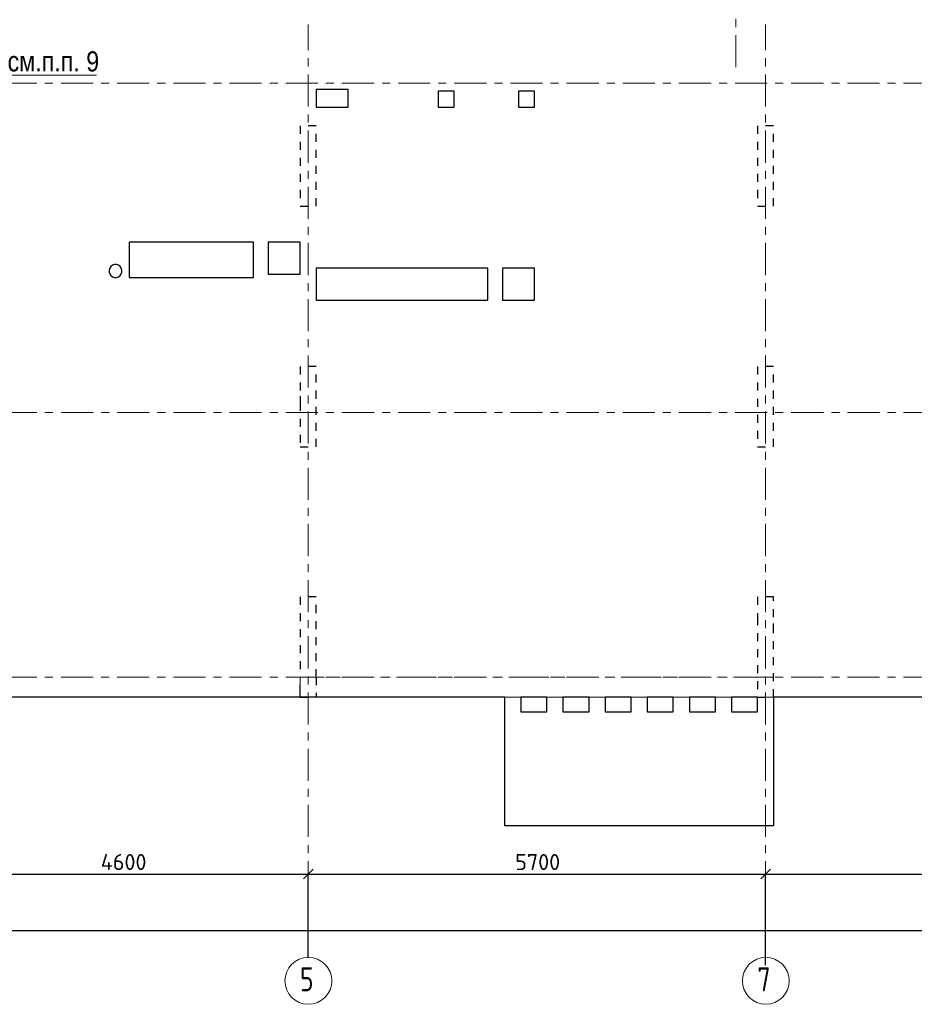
# Model space of a CAD drawing. Header units: metres. Extents: x -38 to 93, y -15 to 21.
# Tile 11 of 195: x 10 to 21, y -4 to 8. Entities that reach past the tile are written whole.
import ezdxf

# ---------------------------------------------------------------- set-up
doc = ezdxf.new("R2010")
doc.units = ezdxf.units.M
doc.header["$PDMODE"] = 65
for name, pattern in [('______11', [0.5, 0.4, -0.05, 0, -0.05]), ('______2', [0.0405, 0.03, -0.0105]), ('______3', [0.5, 0.4, -0.1]), ('______5', [1.1, 0.8, -0.1, 0.1, -0.1])]:
    doc.linetypes.add(name, pattern=pattern)
for name, color, linetype, lineweight in [('XR$2$Осевая линия (1)', 7, '______5', 13), ('XR$2$Размерная линия (1)', 7, 'Continuous', 13), ('XR$4$Балка (1)', 7, '______3', 13), ('XR$4$Общий слой (1)_1', 7, 'Continuous', 13), ('XR$4$Перекрытие (1)', 7, 'Continuous', 35), ('XR$4$Фундамент (1)_1', 7, 'Continuous', 35)]:
    doc.layers.add(name, color=color, linetype=linetype, lineweight=lineweight)
doc.layers.add('XR$6$Стена_ бетон несущ.', color=7, linetype='Continuous', lineweight=70, true_color=0xb4b496)
doc.styles.add('ARIAL', font='arial.ttf')
doc.styles.add('ISOCPEUR', font='txt')
doc.dimstyles.new('DIMSTYLE_3', dxfattribs={"dimtxt": 0.2, "dimasz": 0.2, "dimexe": 0, "dimexo": 0, "dimgap": 0.1, "dimtad": 2, "dimdec": 0, "dimlfac": 1000, "dimrnd": 5, "dimzin": 12, "dimdsep": 46, "dimtxsty": 'ISOCPEUR', "dimblk1": 'ALL_ML_STRICH', "dimblk2": 'ALL_ML_STRICH', "dimsah": 1, "dimcen": 0, "dimclrd": 7, "dimclre": 256, "dimclrt": 7, "dimadec": 0, "dimazin": 0, "dimtfac": 1, "dimtdec": 0, "dimtix": 1, "dimtmove": 2, "dimatfit": 3, "dimfxl": 0, "dimtzin": 0, "dimlwd": 0, "dimlwe": -3, "dimarcsym": 0})

# ---------------------------------------------------------------- blocks, each defined once
blk = doc.blocks.new('ALL_ML_STRICH')
at = {"color": 0, "linetype": 'ByBlock', "lineweight": -2}
for p, q in [((-1, 0), (0.5, 0)), ((-0.3, -0.3), (0.3, 0.3)), ((0, -0.5), (0, 0.5))]:
    blk.add_line(p, q, dxfattribs=at)
blk = doc.blocks.new('*D12')
at = {"layer": 'DEFPOINTS', "color": 7, "linetype": 'Continuous', "lineweight": 13, "transparency": 33554687}
for p in [(0.5, -3.103), (0.5, -3.156), (61.6, -3.14)]:
    blk.add_point(p, dxfattribs=at)
at = {"layer": 'XR$2$Размерная линия (1)', "color": 9, "linetype": 'Continuous', "lineweight": -2, "true_color": 0xc7c7c7, "transparency": 33554687}
for p, q in [((0.5, -3.123), (0.5, -3.156)), ((61.6, -3.156), (61.6, -3.156))]:
    blk.add_line(p, q, dxfattribs=at)
at = {"layer": 'XR$2$Размерная линия (1)', "color": 7, "linetype": 'Continuous', "lineweight": -2, "transparency": 33554687}
blk.add_line((0.5, -3.156), (61.6, -3.156), dxfattribs=at)
at = {"layer": 'XR$2$Размерная линия (1)', "color": 7, "linetype": 'Continuous', "lineweight": 13, "transparency": 33554687, "xscale": 0.2, "yscale": 0.2, "zscale": 0.2, "rotation": 180}
blk.add_blockref('ALL_ML_STRICH', (0.5, -3.156), dxfattribs=at)
at = {"layer": 'XR$2$Размерная линия (1)', "color": 7, "linetype": 'Continuous', "lineweight": 13, "transparency": 33554687, "xscale": 0.2, "yscale": 0.2, "zscale": 0.2}
blk.add_blockref('ALL_ML_STRICH', (61.6, -3.156), dxfattribs=at)
at = {"layer": 'XR$2$Размерная линия (1)', "color": 7, "linetype": 'Continuous', "lineweight": 13, "transparency": 33554687, "insert": (31.1, -3.006), "char_height": 0.2, "width": 1, "attachment_point": 5, "style": 'ISOCPEUR'}
blk.add_mtext('\\A1;{61100}', dxfattribs=at)
blk = doc.blocks.new('*D15')
at = {"layer": 'DEFPOINTS', "color": 7, "linetype": 'Continuous', "lineweight": 13, "transparency": 33554687}
for p in [(9.15, -2.452), (9.15, -3.513), (13.75, -3.513)]:
    blk.add_point(p, dxfattribs=at)
at = {"layer": 'XR$2$Размерная линия (1)', "color": 9, "linetype": 'Continuous', "lineweight": -2, "true_color": 0xc7c7c7, "transparency": 33554687}
for p, q in [((9.15, -3.493), (9.15, -2.452)), ((13.75, -3.493), (13.75, -2.452))]:
    blk.add_line(p, q, dxfattribs=at)
at = {"layer": 'XR$2$Размерная линия (1)', "color": 7, "linetype": 'Continuous', "lineweight": -2, "transparency": 33554687}
blk.add_line((9.15, -2.452), (13.75, -2.452), dxfattribs=at)
at = {"layer": 'XR$2$Размерная линия (1)', "color": 7, "linetype": 'Continuous', "lineweight": 13, "transparency": 33554687, "xscale": 0.2, "yscale": 0.2, "zscale": 0.2, "rotation": 180}
blk.add_blockref('ALL_ML_STRICH', (9.15, -2.452), dxfattribs=at)
at = {"layer": 'XR$2$Размерная линия (1)', "color": 7, "linetype": 'Continuous', "lineweight": 13, "transparency": 33554687, "xscale": 0.2, "yscale": 0.2, "zscale": 0.2}
blk.add_blockref('ALL_ML_STRICH', (13.75, -2.452), dxfattribs=at)
at = {"layer": 'XR$2$Размерная линия (1)', "color": 7, "linetype": 'Continuous', "lineweight": 13, "transparency": 33554687, "insert": (11.45, -2.302), "char_height": 0.2, "width": 0.8, "attachment_point": 5, "style": 'ISOCPEUR'}
blk.add_mtext('\\A1;{4600}', dxfattribs=at)
blk = doc.blocks.new('*D16')
at = {"layer": 'DEFPOINTS', "color": 7, "linetype": 'Continuous', "lineweight": 13, "transparency": 33554687}
for p in [(13.75, -2.452), (13.75, -3.513), (19.45, -3.607)]:
    blk.add_point(p, dxfattribs=at)
at = {"layer": 'XR$2$Размерная линия (1)', "color": 9, "linetype": 'Continuous', "lineweight": -2, "true_color": 0xc7c7c7, "transparency": 33554687}
for p, q in [((13.75, -3.493), (13.75, -2.452)), ((19.45, -3.587), (19.45, -2.452))]:
    blk.add_line(p, q, dxfattribs=at)
at = {"layer": 'XR$2$Размерная линия (1)', "color": 7, "linetype": 'Continuous', "lineweight": -2, "transparency": 33554687}
blk.add_line((13.75, -2.452), (19.45, -2.452), dxfattribs=at)
at = {"layer": 'XR$2$Размерная линия (1)', "color": 7, "linetype": 'Continuous', "lineweight": 13, "transparency": 33554687, "xscale": 0.2, "yscale": 0.2, "zscale": 0.2, "rotation": 180}
blk.add_blockref('ALL_ML_STRICH', (13.75, -2.452), dxfattribs=at)
at = {"layer": 'XR$2$Размерная линия (1)', "color": 7, "linetype": 'Continuous', "lineweight": 13, "transparency": 33554687, "xscale": 0.2, "yscale": 0.2, "zscale": 0.2}
blk.add_blockref('ALL_ML_STRICH', (19.45, -2.452), dxfattribs=at)
at = {"layer": 'XR$2$Размерная линия (1)', "color": 7, "linetype": 'Continuous', "lineweight": 13, "transparency": 33554687, "insert": (16.61, -2.302), "char_height": 0.2, "width": 0.8, "attachment_point": 5, "style": 'ISOCPEUR'}
blk.add_mtext('\\A1;{5700}', dxfattribs=at)
blk = doc.blocks.new('*D17')
at = {"layer": 'DEFPOINTS', "color": 7, "linetype": 'Continuous', "lineweight": 13, "transparency": 33554687}
for p in [(19.45, -2.452), (23.95, -3.521), (19.45, -3.607)]:
    blk.add_point(p, dxfattribs=at)
at = {"layer": 'XR$2$Размерная линия (1)', "color": 9, "linetype": 'Continuous', "lineweight": -2, "true_color": 0xc7c7c7, "transparency": 33554687}
for p, q in [((19.45, -3.587), (19.45, -2.452)), ((23.95, -3.501), (23.95, -2.452))]:
    blk.add_line(p, q, dxfattribs=at)
at = {"layer": 'XR$2$Размерная линия (1)', "color": 7, "linetype": 'Continuous', "lineweight": -2, "transparency": 33554687}
blk.add_line((19.45, -2.452), (23.95, -2.452), dxfattribs=at)
at = {"layer": 'XR$2$Размерная линия (1)', "color": 7, "linetype": 'Continuous', "lineweight": 13, "transparency": 33554687, "xscale": 0.2, "yscale": 0.2, "zscale": 0.2, "rotation": 180}
blk.add_blockref('ALL_ML_STRICH', (19.45, -2.452), dxfattribs=at)
at = {"layer": 'XR$2$Размерная линия (1)', "color": 7, "linetype": 'Continuous', "lineweight": 13, "transparency": 33554687, "xscale": 0.2, "yscale": 0.2, "zscale": 0.2}
blk.add_blockref('ALL_ML_STRICH', (23.95, -2.452), dxfattribs=at)
at = {"layer": 'XR$2$Размерная линия (1)', "color": 7, "linetype": 'Continuous', "lineweight": 13, "transparency": 33554687, "insert": (21.7, -2.302), "char_height": 0.2, "width": 0.8, "attachment_point": 5, "style": 'ISOCPEUR'}
blk.add_mtext('\\A1;{4500}', dxfattribs=at)

msp = doc.modelspace()

# ---------------------------------------------------------------- linework, layer by layer
at = {"layer": 'XR$2$Осевая линия (1)', "color": 253, "linetype": '______11', "lineweight": 13, "true_color": 0xa0a0a0, "transparency": 33554687}
for p, q in [((19.08, 7.6), (19.08, 19.78)), ((13.75, -3.39), (13.75, 8.13)), ((19.45, -3.39), (19.45, 8.13)), ((-2.63, 7.4), (62.6, 7.4)), ((-2.63, 3.3), (62.6, 3.3)), ((-2.63, 0), (62.6, 0))]:
    msp.add_line(p, q, dxfattribs=at)
at = {"layer": 'XR$2$Осевая линия (1)', "color": 7, "linetype": 'Continuous', "lineweight": 13, "transparency": 33554687}
for centre in [(13.7524, -3.7819), (19.4524, -3.7819)]:
    msp.add_circle(centre, 0.2924, dxfattribs=at)
at = {"layer": 'XR$4$Балка (1)', "color": 7, "linetype": '______2', "lineweight": 18, "transparency": 33554687}
for p, q in [((13.6501, 0.0002), (13.6501, -0.2498)), ((19.55, 0.0002), (13.6501, 0.0002)), ((19.55, -0.2498), (19.55, 0.0002)), ((16.1997, -0.2498), (16.3997, -0.2498)), ((16.7247, -0.2498), (16.9247, -0.2498)), ((17.2497, -0.2498), (17.4497, -0.2498)), ((17.7747, -0.2498), (17.9747, -0.2498)), ((18.2997, -0.2498), (18.4997, -0.2498)), ((18.8247, -0.2498), (19.0247, -0.2498)), ((19.3497, -0.2498), (19.55, -0.2498))]:
    msp.add_line(p, q, dxfattribs=at)
at = {"layer": 'XR$4$Общий слой (1)_1', "color": 7, "linetype": 'Continuous', "lineweight": 13, "transparency": 33554687}
msp.add_lwpolyline([(9.7945, 7.3306), (9.9731, 7.4999), (11.1131, 7.4999)], dxfattribs=at)
at = {"layer": 'XR$4$Перекрытие (1)', "color": 7, "linetype": 'Continuous', "lineweight": 25, "transparency": 33554687}
for p, q in [((13.849, 7.3202), (13.849, 7.1002)), ((14.249, 7.3202), (13.849, 7.3202)), ((14.249, 7.1002), (14.249, 7.3202)), ((15.57, 7.3002), (15.37, 7.3001)), ((15.37, 7.3001), (15.37, 7.1002)), ((15.57, 7.1002), (15.57, 7.3002)), ((16.57, 7.3002), (16.37, 7.3001)), ((16.37, 7.3001), (16.37, 7.1002)), ((16.57, 7.1002), (16.57, 7.3002)), ((13.849, 7.1002), (14.249, 7.1002)), ((15.37, 7.1002), (15.57, 7.1002)), ((16.37, 7.1002), (16.57, 7.1002)), ((11.52, 5.4203), (11.52, 4.9803)), ((13.07, 5.4203), (11.52, 5.4203)), ((13.07, 4.9803), (13.07, 5.4203)), ((13.6501, 5.4201), (13.2501, 5.42)), ((13.2501, 5.42), (13.2501, 5.02)), ((13.6501, 5.0201), (13.6501, 5.4201)), ((11.2765, 5.0969), (11.2687, 5.0729)), ((11.2687, 5.0729), (11.2687, 5.0477)), ((11.2687, 5.0477), (11.2765, 5.0237)), ((11.2913, 5.1174), (11.2765, 5.0969)), ((11.3117, 5.1322), (11.2913, 5.1174)), ((11.3357, 5.14), (11.3117, 5.1322)), ((11.361, 5.14), (11.3357, 5.14)), ((11.385, 5.1322), (11.361, 5.14)), ((11.4054, 5.1174), (11.385, 5.1322)), ((11.4202, 5.0969), (11.4054, 5.1174)), ((11.428, 5.0729), (11.4202, 5.0969)), ((11.4202, 5.0237), (11.428, 5.0477)), ((11.428, 5.0477), (11.428, 5.0729)), ((13.85, 5.0968), (13.85, 4.6968)), ((15.99, 5.0968), (13.85, 5.0968)), ((15.99, 4.6968), (15.99, 5.0968)), ((16.17, 5.0968), (16.17, 4.6968)), ((16.57, 5.0968), (16.17, 5.0968)), ((16.57, 4.6968), (16.57, 5.0968)), ((11.2765, 5.0237), (11.2913, 5.0033)), ((11.2913, 5.0033), (11.3117, 4.9885)), ((11.3117, 4.9885), (11.3357, 4.9807)), ((11.3357, 4.9807), (11.361, 4.9807)), ((11.361, 4.9807), (11.385, 4.9885)), ((11.385, 4.9885), (11.4054, 5.0033)), ((11.4054, 5.0033), (11.4202, 5.0237)), ((11.52, 4.9803), (13.07, 4.9803)), ((13.2501, 5.02), (13.6501, 5.0201)), ((13.85, 4.6968), (15.99, 4.6968)), ((16.17, 4.6968), (16.57, 4.6968)), ((13.6501, -0.2498), (0.25, -0.2498)), ((13.6501, -0.2498), (13.6501, -0.2498)), ((16.1997, -0.2498), (13.6501, -0.2498)), ((16.1997, -0.4298), (16.1997, -0.2498)), ((16.3997, -0.2498), (16.3997, -0.4298)), ((16.7247, -0.2498), (16.3997, -0.2498)), ((16.7247, -0.4298), (16.7247, -0.2498)), ((16.9247, -0.2498), (16.9247, -0.4298)), ((17.2497, -0.2498), (16.9247, -0.2498)), ((17.2497, -0.4298), (17.2497, -0.2498)), ((17.4497, -0.2498), (17.4497, -0.4298)), ((17.7747, -0.2498), (17.4497, -0.2498)), ((17.7747, -0.4298), (17.7747, -0.2498)), ((17.9747, -0.2498), (17.9747, -0.4298)), ((18.2997, -0.2498), (17.9747, -0.2498)), ((18.2997, -0.4298), (18.2997, -0.2498)), ((18.4997, -0.2498), (18.4997, -0.4298)), ((18.8247, -0.2498), (18.4997, -0.2498)), ((18.8247, -0.4298), (18.8247, -0.2498)), ((19.0247, -0.2498), (19.0247, -0.4298)), ((19.3497, -0.2498), (19.0247, -0.2498)), ((19.3497, -0.4298), (19.3497, -0.2498)), ((19.5497, -0.2498), (19.5497, -0.4298)), ((25.925, -0.2499), (19.55, -0.2498)), ((16.1997, -1.8498), (16.1997, -0.4298)), ((16.3997, -0.4298), (16.7247, -0.4298)), ((16.9247, -0.4298), (17.2497, -0.4298)), ((17.4497, -0.4298), (17.7747, -0.4298)), ((17.9747, -0.4298), (18.2997, -0.4298)), ((18.4997, -0.4298), (18.8247, -0.4298)), ((19.0247, -0.4298), (19.3497, -0.4298)), ((19.5497, -0.4298), (19.5497, -1.8498)), ((19.5497, -1.8498), (16.1997, -1.8498))]:
    msp.add_line(p, q, dxfattribs=at)
at = {"layer": 'XR$4$Перекрытие (1)', "color": 7, "linetype": '______2', "lineweight": 18, "transparency": 33554687}
for p, q in [((16.3997, -0.2498), (16.1997, -0.2498)), ((16.1997, -0.2498), (16.3997, -0.2498)), ((16.9247, -0.2498), (16.7247, -0.2498)), ((16.7247, -0.2498), (16.9247, -0.2498)), ((17.4497, -0.2498), (17.2497, -0.2498)), ((17.2497, -0.2498), (17.4497, -0.2498)), ((17.9747, -0.2498), (17.7747, -0.2498)), ((17.7747, -0.2498), (17.9747, -0.2498)), ((18.4997, -0.2498), (18.2997, -0.2498)), ((18.2997, -0.2498), (18.4997, -0.2498)), ((19.0247, -0.2498), (18.8247, -0.2498)), ((18.8247, -0.2498), (19.0247, -0.2498)), ((19.5497, -0.2498), (19.3497, -0.2498)), ((19.3497, -0.2498), (19.55, -0.2498))]:
    msp.add_line(p, q, dxfattribs=at)
at = {"layer": 'XR$6$Стена_ бетон несущ.', "color": 253, "linetype": '______2', "lineweight": -3, "true_color": 0xa0a0a0, "transparency": 33554687}
for p, q in [((13.85, 6.87), (13.65, 6.87)), ((13.65, 6.87), (13.65, 5.87)), ((13.85, 5.87), (13.85, 6.87)), ((19.35, 6.87), (19.35, 5.87)), ((19.55, 6.87), (19.35, 6.87)), ((19.55, 5.87), (19.55, 6.87)), ((13.65, 5.87), (13.85, 5.87)), ((19.35, 5.87), (19.55, 5.87)), ((13.85, 3.87), (13.65, 3.87)), ((13.65, 3.87), (13.65, 3.5001)), ((13.85, 2.87), (13.85, 3.87)), ((19.35, 3.87), (19.35, 2.87)), ((19.55, 3.87), (19.35, 3.87)), ((19.55, 2.87), (19.55, 3.87)), ((13.65, 3.5001), (13.65, 3.4201)), ((13.65, 3.4201), (13.65, 2.87)), ((13.65, 2.87), (13.85, 2.87)), ((19.35, 2.87), (19.55, 2.87)), ((13.85, 1), (13.65, 1)), ((13.65, 1), (13.65, 0)), ((13.85, 0), (13.85, 1)), ((19.55, 1), (19.35, 1)), ((19.35, 1), (19.35, 0.75)), ((19.55, 0.75), (19.55, 1)), ((19.35, 0.75), (19.35, -0.25)), ((19.55, 0.5702), (19.55, 0.75)), ((19.55, -0.25), (19.55, 0.5702)), ((13.65, 0), (13.6501, 0)), ((13.6501, -0.194), (13.6501, 0)), ((13.85, 0), (13.85, -0.194)), ((13.6501, -0.25), (13.6501, -0.194)), ((13.85, -0.194), (13.85, -0.25)), ((13.6501, -0.25), (13.85, -0.25)), ((19.35, -0.25), (19.55, -0.25))]:
    msp.add_line(p, q, dxfattribs=at)

# ---------------------------------------------------------------- texts
at = {"layer": 'XR$2$Осевая линия (1)', "color": 7, "linetype": 'Continuous', "lineweight": 13, "transparency": 33554687, "char_height": 0.3, "width": 0.326407, "attachment_point": 7, "style": 'ISOCPEUR'}
for s, insert in [('\\W0.78;5', (13.6474, -3.9124)), ('\\W0.78;7', (19.3474, -3.9124))]:
    msp.add_mtext(s, dxfattribs=dict(at, insert=insert))
at = {"layer": 'XR$4$Фундамент (1)_1', "color": 7, "linetype": 'Continuous', "lineweight": 13, "transparency": 33554687, "insert": (10.0042, 7.67), "char_height": 0.25, "width": 1.482417, "attachment_point": 4, "style": 'ARIAL'}
msp.add_mtext('\\W0.83;см.п.п. 9', dxfattribs=at)

# ---------------------------------------------------------------- dimensions: what is measured, and where the dimension line sits
at = {"layer": 'XR$2$Размерная линия (1)', "color": 7, "linetype": 'Continuous', "lineweight": 13, "transparency": 33554687}
for base, p1, p2, picture, middle in [((13.75, -2.452), (9.15, -3.4932), (13.75, -3.4932), '*D15', (11.45, -2.302)), ((19.45, -2.452), (13.75, -3.4932), (19.45, -3.5875), '*D16', (16.61, -2.302)), ((23.95, -2.452), (19.45, -3.5875), (23.95, -3.5008), '*D17', (21.7, -2.302)), ((61.6, -3.1563), (0.5, -3.1233), (61.6, -3.1563), '*D12', (31.1, -3.0063))]:
    dim = msp.add_linear_dim(base=base, p1=p1, p2=p2, dimstyle='DIMSTYLE_3', override={"dimpost": '<>', "dimclrd": 7, "dimclre": 9, "dimclrt": 7, "dimlwd": 0, "dimlwe": 65533}, dxfattribs=at)
    dim.commit()
    dim.dimension.update_dxf_attribs({"geometry": picture, "text_midpoint": middle, "dimtype": 160})

doc.saveas('drawing.dxf')
